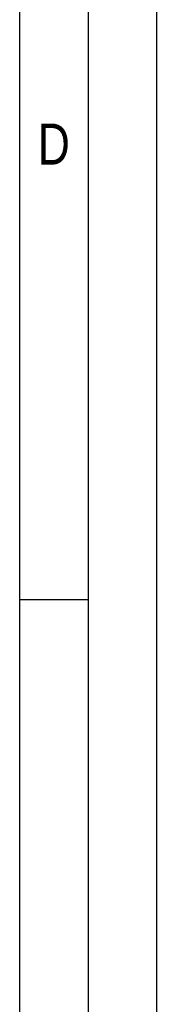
# Paper-space layout 'Blatt-1' of a CAD drawing. Header units: millimetres. Extents: x 0 to 594, y 0 to 420.
# Tile 17 of 19: x 584 to 594, y 180 to 252. Entities that reach past the tile are written whole.
import ezdxf
from ezdxf.enums import TextEntityAlignment as Align

# ---------------------------------------------------------------- set-up
doc = ezdxf.new("R2010")
doc.units = ezdxf.units.MM
doc.layers.add('LAYER0', color=7, linetype='Continuous')
doc.styles.add('VERO0-osifont', font='osifont-2014-11-14.ttf')

# ---------------------------------------------------------------- blocks, each defined once
blk = doc.blocks.new('Entity set 0')
at = {"layer": 'LAYER0', "color": 252, "linetype": 'Continuous'}
for p, q in [((594, 420), (594, 0)), ((589, 415), (589, 5)), ((584, 210), (589, 210))]:
    blk.add_line(p, q, dxfattribs=at)
at = {"layer": 'LAYER0', "color": 4, "linetype": 'Continuous'}
blk.add_line((584, 410), (584, 10), dxfattribs=at)
at = {"layer": 'LAYER0', "color": 7, "linetype": 'Continuous', "style": 'VERO0-osifont', "width": 0.979347}
blk.add_text('D', height=3, dxfattribs=at).set_placement((585.327, 241.786), (587.673, 241.786), align=Align.FIT)

psp = doc.layouts.new('Blatt-1')

# ---------------------------------------------------------------- block references
at = {"layer": 'LAYER0', "color": 4, "linetype": 'Continuous'}
psp.add_blockref('Entity set 0', (0, 0), dxfattribs=at)

doc.saveas('drawing.dxf')
